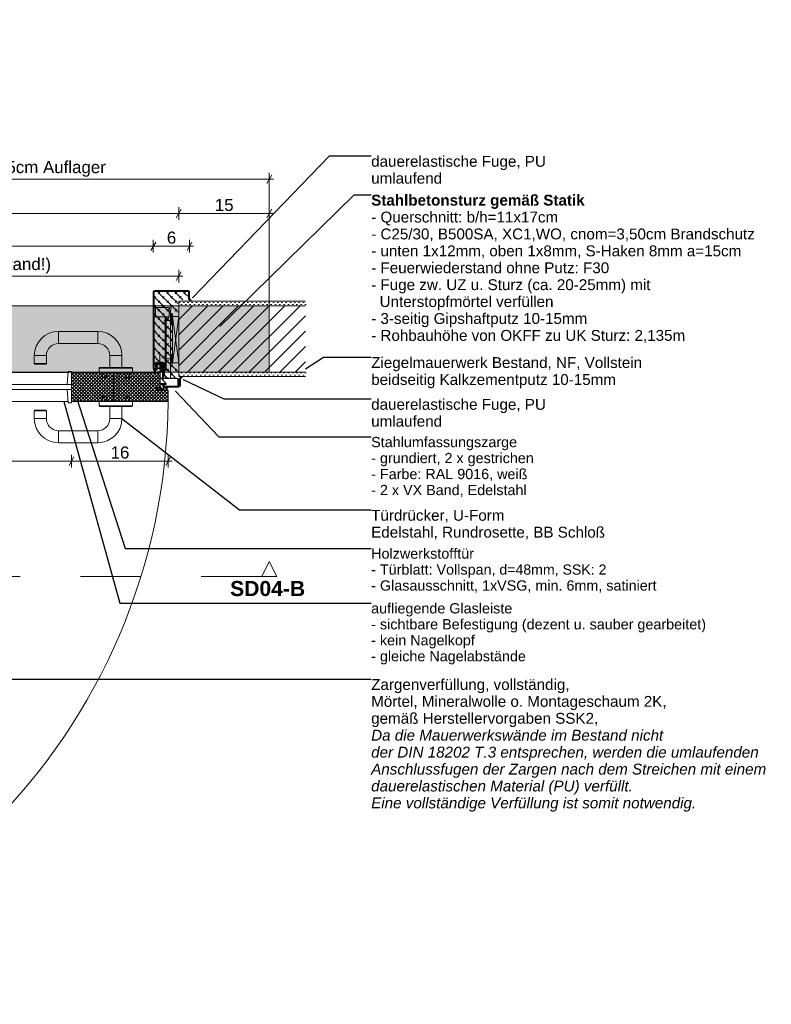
# Model space of a CAD drawing. Header units: metres. Extents: x -0.9 to 38.3, y -1.1 to 11.4.
# Tile 3 of 14: x 0.2 to 1.5, y -1.1 to 0.5. Entities that reach past the tile are written whole.
import ezdxf

# ---------------------------------------------------------------- set-up
doc = ezdxf.new("R2010")
doc.units = ezdxf.units.M
doc.header["$MEASUREMENT"] = 0
for name, pattern in [('AM_DIN_G_W050', [0.01375, 0.00975, -0.0015, 0.001, -0.0015]), ('Schnittlinie', [0.06, 0.03, -0.015, 0, -0.015]), ('Wipeout_Contour', [1, 0, -1])]:
    doc.linetypes.add(name, pattern=pattern)
for name, color, linetype in [('152 - Bemaßung_ Beschriftung.Ausbau', 7, 'Continuous'), ('201 - Marker.Schnitt - versteckt Grundriss u. Detail SD', 7, 'Continuous'), ('301 - Elemente.Linie', 7, 'Continuous'), ('603 - Struktur.Bodenplatte_ Decke Roh', 7, 'Continuous'), ('605 - Struktur.Wand Innen', 7, 'Continuous'), ('608 - Struktur.Träger', 7, 'Continuous'), ('Neubau_301 - Elemente.Linie', 7, 'Continuous')]:
    doc.layers.add(name, color=color, linetype=linetype)
doc.styles.add('ERSTELLTER_STIL_1', font='txt')
doc.styles.add('ERSTELLTER_STIL_2', font='txt')
doc.dimstyles.new('ERSTELLTER_STIL__1', dxfattribs={"dimtxt": 0.02, "dimasz": 0.01064, "dimexe": 0.18, "dimexo": 0.0625, "dimgap": 0, "dimtad": 1, "dimtih": 1, "dimtoh": 1, "dimzin": 0, "dimdsep": 46, "dimtxsty": 'ERSTELLTER_STIL_1', "dimblk": 'ARROWHEAD_2', "dimblk1": 'ARROWHEAD_2', "dimblk2": 'ARROWHEAD_2', "dimcen": 0.09, "dimse1": 1, "dimse2": 1, "dimclrd": 7, "dimclre": 7, "dimclrt": 7, "dimazin": 0, "dimtfac": 1, "dimtdec": 4, "dimtmove": 0, "dimatfit": 3, "dimfxl": 1, "dimtolj": 1, "dimtzin": 0, "dimarcsym": 0})
doc.dimstyles.new('ERSTELLTER_STIL__3', dxfattribs={"dimtxt": 0.02, "dimasz": 0.01064, "dimexe": 0.18, "dimexo": 0.0625, "dimgap": 0, "dimtad": 1, "dimtih": 1, "dimtoh": 1, "dimzin": 0, "dimdsep": 46, "dimtxsty": 'ERSTELLTER_STIL_1', "dimblk": 'ARROWHEAD_2', "dimblk1": 'ARROWHEAD_2', "dimblk2": 'ARROWHEAD_2', "dimcen": 0.09, "dimclrd": 7, "dimclre": 7, "dimclrt": 7, "dimazin": 0, "dimtfac": 1, "dimtdec": 4, "dimtmove": 0, "dimatfit": 3, "dimfxl": 1, "dimtolj": 1, "dimtzin": 0, "dimarcsym": 0})
doc.dimstyles.new('ERSTELLTER_STIL__4', dxfattribs={"dimtxt": 0.18, "dimasz": 0.001824, "dimexe": 0.18, "dimexo": 0.0625, "dimgap": 0, "dimtad": 0, "dimtih": 1, "dimtoh": 1, "dimdec": 4, "dimzin": 0, "dimdsep": 46, "dimcen": 0.09, "dimadec": 0, "dimazin": 0, "dimtfac": 1, "dimtdec": 4, "dimtmove": 0, "dimatfit": 3, "dimldrblk": 'ARROWHEAD_11', "dimfxl": 1, "dimtolj": 1, "dimtzin": 0, "dimarcsym": 0})
pattern_1 = [(45, (0, 0), (-0.003535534, 0.003535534), [0, -0.005])]

# ---------------------------------------------------------------- blocks, each defined once
blk = doc.blocks.new('*D1')
at = {"layer": '152 - Bemaßung_ Beschriftung.Ausbau', "color": 7, "linetype": 'Continuous', "lineweight": 5}
for p, q in [((-0.5362, 0.1144), (-0.5293, 0.1144)), ((-0.5253, 0.1214), (-0.5333, 0.1074)), ((-0.5293, 0.1039), (-0.5293, 0.1249)), ((-0.5293, 0.1144), (0.5007, 0.1144)), ((0.4967, 0.1074), (0.5047, 0.1214)), ((0.5007, 0.1039), (0.5007, 0.1249)), ((0.5007, 0.1144), (0.5075, 0.1144))]:
    blk.add_line(p, q, dxfattribs=at)
at = {"layer": '152 - Bemaßung_ Beschriftung.Ausbau', "color": 7, "lineweight": 5, "insert": (-0.3054, 0.1184), "char_height": 0.02, "attachment_point": 7, "style": 'ERSTELLTER_STIL_1'}
blk.add_mtext('\\A1;{\\pql;\\fArial|b0|i0|c0|p38;1,03 Rohbaubreite (1,01 bis 1,04m im Bestand!)}', dxfattribs=at)
blk = doc.blocks.new('ARROWHEAD_2')
at = {"color": 0, "linetype": 'Continuous', "lineweight": 0}
for p, q in [((0, 0), (-1, 0)), ((-0.38, -0.66), (0.38, 0.66))]:
    blk.add_line(p, q, dxfattribs=at)
blk = doc.blocks.new('*D4')
at = {"layer": '152 - Bemaßung_ Beschriftung.Ausbau', "color": 7, "linetype": 'Continuous', "lineweight": 5}
for p, q in [((-0.5293, 0.2075), (-0.5293, 0.2285)), ((0.5007, 0.2075), (0.5007, 0.2285)), ((-0.5253, 0.225), (-0.5333, 0.211)), ((-0.5293, 0.218), (0.5007, 0.218)), ((0.5047, 0.225), (0.4967, 0.211))]:
    blk.add_line(p, q, dxfattribs=at)
at = {"layer": '152 - Bemaßung_ Beschriftung.Ausbau', "color": 7, "lineweight": 5, "insert": (-0.1739, 0.222), "char_height": 0.02, "attachment_point": 7, "style": 'ERSTELLTER_STIL_1'}
blk.add_mtext('\\A1;{\\pql;\\fArial|b0|i0|c0|p38;1,03m lichte Rohbaubreite}', dxfattribs=at)
blk = doc.blocks.new('*D5')
at = {"layer": '152 - Bemaßung_ Beschriftung.Ausbau', "color": 7, "linetype": 'Continuous', "lineweight": 5}
for p, q in [((0.5007, 0.2075), (0.5007, 0.2285)), ((0.6507, 0.2075), (0.6507, 0.2285)), ((0.5047, 0.225), (0.4967, 0.211)), ((0.5007, 0.218), (0.6507, 0.218)), ((0.6467, 0.211), (0.6547, 0.225)), ((0.6507, 0.218), (0.6575, 0.218))]:
    blk.add_line(p, q, dxfattribs=at)
at = {"layer": '152 - Bemaßung_ Beschriftung.Ausbau', "color": 7, "lineweight": 5, "insert": (0.5605, 0.222), "char_height": 0.02, "attachment_point": 7, "style": 'ERSTELLTER_STIL_1'}
blk.add_mtext('\\A1;{\\pql;\\fArial|b0|i0|c0|p38;15}', dxfattribs=at)
blk = doc.blocks.new('*D8')
at = {"layer": '152 - Bemaßung_ Beschriftung.Ausbau', "color": 7, "linetype": 'Continuous', "lineweight": 5}
for p, q in [((-0.3478, -0.1849), (-0.3558, -0.1989)), ((-0.3518, -0.2024), (-0.3518, -0.1814)), ((-0.3518, -0.1919), (0.3232, -0.1919)), ((0.3272, -0.1849), (0.3192, -0.1989)), ((0.3232, -0.2024), (0.3232, -0.1814))]:
    blk.add_line(p, q, dxfattribs=at)
at = {"layer": '152 - Bemaßung_ Beschriftung.Ausbau', "color": 7, "lineweight": 5, "insert": (-0.0345, -0.1882), "char_height": 0.02, "attachment_point": 7, "style": 'ERSTELLTER_STIL_1'}
blk.add_mtext('\\A1;{\\pql;\\fArial|b0|i0|c0|p38;67\\fArial|b0|i0|c0|p38;\\A1{\\H.66x;\\S5^  ;}}', dxfattribs=at)
blk = doc.blocks.new('*D9')
at = {"layer": '152 - Bemaßung_ Beschriftung.Ausbau', "color": 7, "linetype": 'Continuous', "lineweight": 5}
for p, q in [((0.3272, -0.1849), (0.3192, -0.1989)), ((0.3232, -0.2024), (0.3232, -0.1814)), ((0.3232, -0.1919), (0.4832, -0.1919)), ((0.4792, -0.1989), (0.4872, -0.1849)), ((0.4832, -0.2024), (0.4832, -0.1814)), ((0.4832, -0.1919), (0.49, -0.1919))]:
    blk.add_line(p, q, dxfattribs=at)
at = {"layer": '152 - Bemaßung_ Beschriftung.Ausbau', "color": 7, "lineweight": 5, "insert": (0.388, -0.1879), "char_height": 0.02, "attachment_point": 7, "style": 'ERSTELLTER_STIL_1'}
blk.add_mtext('\\A1;{\\pql;\\fArial|b0|i0|c0|p38;16}', dxfattribs=at)
blk = doc.blocks.new('*D12')
at = {"layer": '152 - Bemaßung_ Beschriftung.Ausbau', "color": 7, "linetype": 'Continuous', "lineweight": 5}
for p, q in [((-0.5473, 0.1639), (-0.4873, 0.1639)), ((-0.4833, 0.1709), (-0.4913, 0.1569)), ((-0.4873, 0.1534), (-0.4873, 0.1744)), ((-0.4873, 0.1639), (0.4587, 0.1639)), ((0.4627, 0.1709), (0.4547, 0.1569))]:
    blk.add_line(p, q, dxfattribs=at)
at = {"layer": '152 - Bemaßung_ Beschriftung.Ausbau', "color": 7, "lineweight": 5, "insert": (-0.2003, 0.1622), "char_height": 0.02, "attachment_point": 7, "style": 'ERSTELLTER_STIL_1'}
blk.add_mtext('\\A1;{\\pql;\\fArial|b0|i0|c0|p38;94\\fArial|b0|i0|c0|p38;\\A1{\\H.66x;\\S6^  ;}\\fArial|b0|i0|c0|p38;cm lichte Durchgangsbreite}', dxfattribs=at)
blk = doc.blocks.new('*D13')
at = {"layer": '152 - Bemaßung_ Beschriftung.Ausbau', "color": 7, "linetype": 'Continuous', "lineweight": 5}
for p, q in [((-0.4873, 0.1639), (0.4587, 0.1639)), ((0.4627, 0.1709), (0.4547, 0.1569)), ((0.4587, 0.1534), (0.4587, 0.1744)), ((0.4587, 0.1639), (0.5187, 0.1639)), ((0.5147, 0.1569), (0.5227, 0.1709)), ((0.5187, 0.1534), (0.5187, 0.1744)), ((0.5187, 0.1639), (0.5255, 0.1639))]:
    blk.add_line(p, q, dxfattribs=at)
at = {"layer": '152 - Bemaßung_ Beschriftung.Ausbau', "color": 7, "lineweight": 5, "insert": (0.4811, 0.1679), "char_height": 0.02, "attachment_point": 7, "style": 'ERSTELLTER_STIL_1'}
blk.add_mtext('\\A1;{\\pql;\\fArial|b0|i0|c0|p38;6}', dxfattribs=at)
blk = doc.blocks.new('*D14')
at = {"layer": '152 - Bemaßung_ Beschriftung.Ausbau', "color": 7, "linetype": 'Continuous', "lineweight": 5}
for p, q in [((-0.6753, 0.2819), (-0.6833, 0.2679)), ((-0.6793, 0.0653), (-0.6793, 0.2854)), ((0.6467, 0.2679), (0.6547, 0.2819)), ((0.6507, 0.0653), (0.6507, 0.2854)), ((-0.6862, 0.2749), (-0.6793, 0.2749)), ((-0.6793, 0.2749), (0.6507, 0.2749)), ((0.6507, 0.2749), (0.6575, 0.2749))]:
    blk.add_line(p, q, dxfattribs=at)
at = {"layer": '152 - Bemaßung_ Beschriftung.Ausbau', "color": 7, "lineweight": 5, "insert": (-0.3917, 0.2789), "char_height": 0.02, "attachment_point": 7, "style": 'ERSTELLTER_STIL_1'}
blk.add_mtext('\\A1;{\\pql;\\fArial|b0|i0|c0|p38;1,33m Sturzbreite = Rohbaubreite Bestand + 2x15cm Auflager}', dxfattribs=at)
blk = doc.blocks.new('ARROWHEAD_11')
at = {"color": 0, "linetype": 'Continuous', "lineweight": 0}
blk.add_line((0, 0), (-1, 0), dxfattribs=at)
at = {"color": 0, "linetype": 'Continuous', "lineweight": 0, "const_width": 0.25, "flags": 128}
blk.add_lwpolyline([(-0.125, 0, 1), (0.125, 0, 1)], format="xyb", close=True, dxfattribs=at)

msp = doc.modelspace()

# ---------------------------------------------------------------- hatches: boundary and pattern name
at = {"layer": '608 - Struktur.Träger', "linetype": 'Continuous', "lineweight": 5}
h = msp.add_hatch(dxfattribs=at)
h.set_pattern_fill('Dämmung__hart_2_0003', style=0, pattern_type=2)
h.set_pattern_definition([(45, (0, 0), (-0.002828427, 0.002828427), []), (135, (0, 0), (0.002828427, 0.002828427), [])])
h.paths.add_polyline_path([(0.3232, -0.0453), (0.3232, -0.0653), (0.3232, -0.0733), (0.3232, -0.0933), (0.4832, -0.0933), (0.4832, -0.0748), (0.4632, -0.0748), (0.4632, -0.0708), (0.4702, -0.0708), (0.4702, -0.0453)])
at = {"layer": 'Neubau_301 - Elemente.Linie', "linetype": 'Continuous', "lineweight": 5}
for points in [[(0.4732, -0.0308, -0.414214), (0.4737, -0.0313), (0.4737, -0.052), (0.4752, -0.052), (0.4752, -0.0313, 0.414214), (0.4732, -0.0293), (0.4647, -0.0293), (0.4647, -0.0308)], [(0.5012, -0.0693, 0.414214), (0.5037, -0.0668), (0.5037, -0.0543), (0.5022, -0.0543), (0.5022, -0.0668, -0.414214), (0.5012, -0.0678), (0.4762, -0.0678, -0.414214), (0.4752, -0.0668), (0.4752, -0.066), (0.4737, -0.066), (0.4737, -0.0668, 0.414214), (0.4762, -0.0693)]]:
    msp.add_hatch(color=7, dxfattribs=at).paths.add_polyline_path(points)

# ---------------------------------------------------------------- linework, layer by layer
at = {"layer": '201 - Marker.Schnitt - versteckt Grundriss u. Detail SD', "color": 7, "linetype": 'Schnittlinie', "lineweight": 13}
msp.add_line((0.6382, -0.383), (-0.6668, -0.383), dxfattribs=at)
at = {"layer": '301 - Elemente.Linie', "color": 1, "linetype": 'Continuous', "lineweight": 13}
msp.add_line((0.3232, -0.0933), (0.3232, -0.0453), dxfattribs=at)
at = {"layer": '301 - Elemente.Linie', "color": 1, "linetype": 'Continuous', "lineweight": 5, "flags": 128}
msp.add_lwpolyline([(-0.346, -0.0453), (0.3174, -0.0453)], dxfattribs=at)
for points in [[(0.3232, -0.0653), (0.3232, -0.0433), (0.3175, -0.0433), (0.3159, -0.0653)], [(-0.3518, -0.0733), (-0.3518, -0.0653), (0.3232, -0.0653), (0.3232, -0.0733)], [(0.3232, -0.0733), (0.3232, -0.0953), (0.3175, -0.0953), (0.3159, -0.0733)]]:
    msp.add_lwpolyline(points, close=True, dxfattribs=at)
at = {"layer": '301 - Elemente.Linie', "color": 21, "linetype": 'Continuous', "lineweight": 13, "true_color": 0xff9595}
msp.add_arc((-0.5233, -0.0848), 1.0065, 270.5692, 359.5161, dxfattribs=at)
at = {"layer": 'Neubau_301 - Elemente.Linie', "color": 1, "linetype": 'Continuous', "lineweight": 5}
for p, q in [((0.4587, 0.0882), (0.4587, -0.0381)), ((0.4602, 0.0882), (0.4602, -0.0381)), ((0.5162, 0.0907), (0.4612, 0.0907)), ((0.5162, 0.0892), (0.4612, 0.0892)), ((0.4907, 0.0907), (0.4907, 0.0907)), ((0.5172, 0.0757), (0.5172, 0.0882)), ((0.5187, 0.0757), (0.5187, 0.0882)), ((0.5172, 0.0757), (0.5187, 0.0757)), ((0.4852, 0.0622), (0.4602, 0.0622)), ((0.4622, 0.0472), (0.4622, 0.0622)), ((0.4852, 0.0462), (0.4852, 0.0622)), ((0.4868, 0.0622), (0.4852, 0.0588)), ((0.4886, 0.0613), (0.4868, 0.0622)), ((0.4886, 0.0613), (0.4872, 0.0583)), ((0.4872, 0.0583), (0.4872, -0.0543)), ((0.4852, 0.0472), (0.4602, 0.0472)), ((0.4782, -0.0391), (0.4782, 0.0472)), ((0.4802, 0.0472), (0.4802, -0.0391)), ((0.4831, 0.0462), (0.4831, 0.0472)), ((0.4852, 0.0462), (0.4831, 0.0462)), ((0.4887, 0.0452), (0.4872, 0.0452)), ((0.4887, 0.0448), (0.4872, 0.0448)), ((0.4887, 0.0376), (0.4872, 0.0376)), ((0.4887, 0.0372), (0.4872, 0.0372)), ((0.4887, 0.0347), (0.4887, 0.0477)), ((0.4907, 0.0347), (0.4907, 0.0477)), ((0.4617, -0.0312), (0.4627, -0.0379)), ((0.4632, -0.031), (0.4642, -0.0377)), ((0.4647, -0.0278), (0.4747, -0.0278)), ((0.4647, -0.0293), (0.4747, -0.0293)), ((0.4647, -0.0293), (0.4647, -0.0308)), ((0.4732, -0.0308), (0.4647, -0.0308)), ((0.4737, -0.0567), (0.4737, -0.0313)), ((0.4752, -0.0583), (0.4752, -0.0298)), ((0.4752, -0.0583), (0.4752, -0.0298)), ((0.4767, -0.0298), (0.4767, -0.0378)), ((0.4887, -0.0188), (0.4872, -0.0188)), ((0.4887, -0.0192), (0.4872, -0.0192)), ((0.4887, -0.0264), (0.4872, -0.0264)), ((0.4887, -0.0268), (0.4872, -0.0268)), ((0.4887, -0.0293), (0.4887, -0.0163)), ((0.4907, -0.0293), (0.4907, -0.0163)), ((0.4767, -0.0378), (0.4752, -0.0378)), ((0.4761, -0.0402), (0.4752, -0.0402)), ((0.4761, -0.0533), (0.4761, -0.0402)), ((0.4761, -0.0483), (0.4821, -0.0543)), ((0.4772, -0.0402), (0.4775, -0.0401)), ((0.4772, -0.043), (0.4772, -0.0494)), ((0.4779, -0.0421), (0.4782, -0.0419)), ((0.4802, -0.0635), (0.4702, -0.053)), ((0.4802, -0.0635), (0.4702, -0.0635)), ((0.4802, -0.065), (0.4702, -0.065)), ((0.4752, -0.052), (0.4737, -0.052)), ((0.4737, -0.0668), (0.4737, -0.065)), ((0.4752, -0.0668), (0.4752, -0.065)), ((0.4752, -0.0668), (0.4752, -0.065)), ((0.4983, -0.0543), (0.4771, -0.0543)), ((0.4983, -0.0552), (0.4771, -0.0552)), ((0.4802, -0.065), (0.4802, -0.0635)), ((0.4983, -0.0543), (0.4983, -0.0543)), ((0.4993, -0.0678), (0.4993, -0.0562)), ((0.5002, -0.0678), (0.5002, -0.0562)), ((0.5022, -0.0543), (0.5022, -0.0668)), ((0.5022, -0.0543), (0.5037, -0.0543)), ((0.5037, -0.0543), (0.5037, -0.0668)), ((0.4702, -0.0708), (0.4632, -0.0708)), ((0.4632, -0.0748), (0.4632, -0.0708)), ((0.4632, -0.0748), (0.4832, -0.0748)), ((0.4752, -0.066), (0.4737, -0.066)), ((0.4752, -0.0653), (0.4777, -0.0678)), ((0.5012, -0.0678), (0.4762, -0.0678)), ((0.5012, -0.0693), (0.4762, -0.0693)), ((0.3174, -0.0933), (-0.346, -0.0933)), ((0.4587, -0.0948), (0.4587, -0.0948)), ((0.4587, -0.0948), (0.4587, -0.0948)), ((0.4737, -0.0948), (0.4737, -0.0948)), ((0.4737, -0.0948), (0.4737, -0.0948)), ((0.4737, -0.0948), (0.4737, -0.0948)), ((0.4737, -0.0948), (0.4737, -0.0948)), ((0.5037, -0.0948), (0.5037, -0.0948))]:
    msp.add_line(p, q, dxfattribs=at)
at = {"layer": 'Neubau_301 - Elemente.Linie', "color": 1, "linetype": 'AM_DIN_G_W050', "lineweight": 5}
for p, q in [((0.4922, 0.0412), (0.4767, 0.0412)), ((0.4697, -0.0148), (0.4697, -0.0408)), ((0.4922, -0.0228), (0.4767, -0.0228))]:
    msp.add_line(p, q, dxfattribs=at)
at = {"layer": 'Neubau_301 - Elemente.Linie', "color": 1, "linetype": 'Continuous', "lineweight": 13}
for p, q in [((0.3667, 0.0229), (0.3017, 0.0229)), ((0.3017, 0.0229), (0.3017, 0.0029)), ((0.3667, 0.0229), (0.3667, 0.0029)), ((0.3667, 0.0029), (0.3017, 0.0029)), ((0.2817, -0.0171), (0.2617, -0.0171)), ((0.2617, -0.0171), (0.2617, -0.0301)), ((0.2817, -0.0301), (0.2617, -0.0301)), ((0.2807, -0.0311), (0.2627, -0.0311)), ((0.2817, -0.0171), (0.2817, -0.0301)), ((0.4067, -0.0171), (0.3867, -0.0171)), ((0.3867, -0.0171), (0.3867, -0.0371)), ((0.4067, -0.0171), (0.4067, -0.0371)), ((0.4702, -0.0453), (0.3232, -0.0453)), ((0.4242, -0.0381), (0.3692, -0.0381)), ((0.3692, -0.0381), (0.3692, -0.0453)), ((0.4242, -0.0453), (0.3692, -0.0453)), ((0.4232, -0.0371), (0.3702, -0.0371)), ((0.3742, -0.0453), (0.3742, -0.0535)), ((0.3812, -0.0453), (0.3812, -0.0535)), ((0.3812, -0.0453), (0.3812, -0.0533)), ((0.3889, -0.0453), (0.3897, -0.0461)), ((0.4037, -0.0461), (0.3897, -0.0461)), ((0.3927, -0.0461), (0.3927, -0.0925)), ((0.4007, -0.0461), (0.4007, -0.0925)), ((0.4045, -0.0453), (0.4037, -0.0461)), ((0.4122, -0.0453), (0.4122, -0.0535)), ((0.4192, -0.0453), (0.4192, -0.0535)), ((0.4192, -0.0453), (0.4192, -0.0533)), ((0.4242, -0.0381), (0.4242, -0.0453)), ((0.4242, -0.0381), (0.4242, -0.0453)), ((0.4702, -0.0453), (0.4702, -0.0708)), ((0.3812, -0.0535), (0.3742, -0.0535)), ((0.4192, -0.0535), (0.4122, -0.0535)), ((0.4832, -0.0748), (0.4832, -0.0933)), ((0.4832, -0.0933), (0.3232, -0.0933)), ((0.4242, -0.0933), (0.3692, -0.0933)), ((0.3692, -0.0933), (0.3692, -0.1005)), ((0.3812, -0.0851), (0.3742, -0.0851)), ((0.3742, -0.0851), (0.3742, -0.0933)), ((0.3812, -0.0851), (0.3812, -0.0933)), ((0.3897, -0.0925), (0.3889, -0.0933)), ((0.4037, -0.0925), (0.3897, -0.0925)), ((0.4037, -0.0925), (0.4045, -0.0933)), ((0.4192, -0.0851), (0.4122, -0.0851)), ((0.4122, -0.0851), (0.4122, -0.0933)), ((0.4192, -0.0851), (0.4192, -0.0933)), ((0.4242, -0.0933), (0.4242, -0.1005)), ((0.2817, -0.1085), (0.2617, -0.1085)), ((0.2617, -0.1085), (0.2617, -0.1215)), ((0.2807, -0.1075), (0.2627, -0.1075)), ((0.2817, -0.1085), (0.2817, -0.1215)), ((0.4242, -0.1005), (0.3692, -0.1005)), ((0.4232, -0.1015), (0.3702, -0.1015)), ((0.3867, -0.1015), (0.3867, -0.1215)), ((0.4067, -0.1015), (0.4067, -0.1215)), ((0.2817, -0.1215), (0.2617, -0.1215)), ((0.4067, -0.1215), (0.3867, -0.1215)), ((0.3667, -0.1415), (0.3017, -0.1415)), ((0.3017, -0.1415), (0.3017, -0.1615)), ((0.3667, -0.1415), (0.3667, -0.1615)), ((0.3667, -0.1615), (0.3017, -0.1615))]:
    msp.add_line(p, q, dxfattribs=at)
at = {"layer": 'Neubau_301 - Elemente.Linie', "color": 1, "linetype": 'Continuous', "lineweight": 5}
for points in [[(0.4735, -0.0318, -0.822562), (0.4733, -0.0323), (0.4725, -0.0321), (0.4725, -0.0371), (0.4736, -0.038, -0.746735), (0.4735, -0.0383), (0.4725, -0.0383), (0.4725, -0.0418, 0.203921), (0.4726, -0.0421), (0.4736, -0.0431, -0.81053), (0.4734, -0.0434), (0.4733, -0.0434, 0.1645), (0.4717, -0.0432), (0.4643, -0.0453, -0.066115), (0.4635, -0.0453, -0.282038), (0.4596, -0.0416, -0.159028), (0.4597, -0.0406, -0.376416), (0.46, -0.0405), (0.4614, -0.041, 0.376213), (0.4642, -0.0392), (0.4645, -0.0331), (0.4639, -0.0332, -0.798795), (0.4637, -0.0326, -0.12459), (0.4709, -0.0308, -0.162319)], [(0.4714, -0.0326), (0.4714, -0.037, -0.378242), (0.4712, -0.0373), (0.4685, -0.0377, -0.236068), (0.4684, -0.0377), (0.4683, -0.0375, 0.5), (0.4682, -0.0376), (0.4681, -0.0377, -0.236068), (0.468, -0.0377), (0.4655, -0.0381, -0.451123), (0.4653, -0.0379), (0.4655, -0.0332, -0.331673), (0.4658, -0.0327, -0.084952), (0.4709, -0.0321, -0.413505)], [(0.4714, -0.0385), (0.4714, -0.0418, -0.301552), (0.471, -0.0424), (0.4641, -0.0444, -0.027858), (0.4637, -0.0444, -0.258146), (0.4609, -0.0421, -0.631964), (0.4612, -0.0418, 0.455249), (0.4653, -0.0393, -0.382394), (0.4655, -0.0391), (0.4712, -0.0383, -0.451123)], [(0.4676, -0.0708), (0.4685, -0.0709), (0.4683, -0.0736), (0.4692, -0.0736, 0.420446), (0.4704, -0.0724), (0.4704, -0.0703), (0.4702, -0.0688, -0.388192), (0.4711, -0.0694), (0.4714, -0.071, -0.360591), (0.4726, -0.0709), (0.4737, -0.0719, 0.40916), (0.4743, -0.0718, -0.327492), (0.479, -0.0705, 1.37947), (0.4791, -0.0701), (0.4764, -0.0701, -0.79731), (0.4763, -0.0693), (0.4826, -0.0693, -0.610192), (0.4828, -0.07), (0.4809, -0.0722, 0.360073), (0.4809, -0.0726), (0.4827, -0.0739, -0.230234), (0.4829, -0.0744), (0.4829, -0.0748), (0.4652, -0.0748, -0.494936), (0.464, -0.0733), (0.4654, -0.0708), (0.4662, -0.0711), (0.465, -0.0732, 0.514849), (0.4652, -0.0736), (0.4674, -0.0736)], [(0.4787, -0.071, 0.316009), (0.4748, -0.0722, -0.468086), (0.4733, -0.0723), (0.4722, -0.0714, 0.544158), (0.4715, -0.0718), (0.4715, -0.0734, 0.414214), (0.472, -0.0739), (0.4819, -0.0739), (0.4805, -0.0728, -0.381829), (0.4805, -0.072), (0.482, -0.0701), (0.4799, -0.0701, -0.66048)]]:
    msp.add_lwpolyline(points, format="xyb", close=True, dxfattribs=at)
for centre, radius, start, end in [((0.4612, 0.0882), 0.0025, 90, 180), ((0.4612, 0.0882), 0.001, 90, 180), ((0.5162, 0.0882), 0.0025, 0, 90), ((0.5162, 0.0882), 0.001, 0, 90), ((0.4897, 0.0477), 0.001, 0, 180), ((0.4897, 0.0347), 0.001, 180, 0), ((0.4897, -0.0163), 0.001, 0, 180), ((0.4647, -0.0308), 0.003, 90, 188.3178), ((0.4647, -0.0308), 0.0015, 90, 188.3178), ((0.4732, -0.0313), 0.002, 0, 90), ((0.4732, -0.0313), 0.0005, 0, 90), ((0.4747, -0.0298), 0.002, 0, 90), ((0.4747, -0.0298), 0.0005, 0, 90), ((0.4897, -0.0293), 0.001, 180, 0), ((0.4614, -0.0381), 0.00275, 180, 8.3178), ((0.4614, -0.0381), 0.00125, 180, 8.3178), ((0.4782, -0.043), 0.003, 110, 134.427), ((0.4782, -0.043), 0.001, 110, 180), ((0.4772, -0.0391), 0.001, 290, 0), ((0.4772, -0.0391), 0.003, 290, 0), ((0.4771, -0.0533), 0.0019, 180, 270), ((0.4771, -0.0533), 0.001, 180, 270), ((0.4983, -0.0562), 0.0019, 0, 90), ((0.4983, -0.0562), 0.001, 0, 90), ((0.4762, -0.0668), 0.0025, 180, 270), ((0.4762, -0.0668), 0.001, 180, 270), ((0.5012, -0.0668), 0.0025, 270, 0), ((0.5012, -0.0668), 0.001, 270, 0)]:
    msp.add_arc(centre, radius, start, end, dxfattribs=at)
at = {"layer": 'Neubau_301 - Elemente.Linie', "color": 1, "linetype": 'Continuous', "lineweight": 13}
for centre, radius, start, end in [((0.3017, -0.0171), 0.04, 90, 180), ((0.3667, -0.0171), 0.04, 0, 90), ((0.3017, -0.0171), 0.02, 90, 180), ((0.3667, -0.0171), 0.02, 0, 90), ((0.2627, -0.0301), 0.001, 180, 270), ((0.2807, -0.0301), 0.001, 270, 360), ((0.3702, -0.0381), 0.001, 90, 180), ((0.4232, -0.0381), 0.001, 0, 90), ((0.2627, -0.1085), 0.001, 90, 180), ((0.2807, -0.1085), 0.001, 360, 90), ((0.3702, -0.1005), 0.001, 180, 270), ((0.4232, -0.1005), 0.001, 270, 0), ((0.3017, -0.1215), 0.04, 180, 270), ((0.3017, -0.1215), 0.02, 180, 270), ((0.3667, -0.1215), 0.02, 270, 0), ((0.3667, -0.1215), 0.04, 270, 0)]:
    msp.add_arc(centre, radius, start, end, dxfattribs=at)

# ---------------------------------------------------------------- texts
at = {"layer": '152 - Bemaßung_ Beschriftung.Ausbau', "color": 7, "linetype": 'Continuous', "lineweight": 9, "attachment_point": 1}
for s, insert, char_height, line_spacing_factor, style in [('\\A1;{\\pql;\\fArial|b0|i0|c0|p38;dauerelastische Fuge, PU\\P\\pql;\\fArial|b0|i0|c0|p38;umlaufend}', (0.8194, 0.3135), 0.018, 0.93321, 'ERSTELLTER_STIL_1'), ('\\A1;{\\pql;\\fArial|b1|i0|c0|p38;Stahlbetonsturz gemäß Statik\\P\\pql;\\fArial|b0|i0|c0|p38;- Querschnitt: b/h=11x17cm\\P\\pql;\\fArial|b0|i0|c0|p38;- C25/30, B500SA, XC1,WO, cnom=3,50cm Brandschutz\\P\\pql;\\fArial|b0|i0|c0|p38;- unten 1x12mm, oben 1x8mm, S-Haken 8mm a=15cm\\P\\pql;\\fArial|b0|i0|c0|p38;- Feuerwiederstand ohne Putz: F30\\P\\pql;\\fArial|b0|i0|c0|p38;- Fuge zw. UZ u. Sturz (ca. 20-25mm) mit\\P\\pql;\\fArial|b0|i0|c0|p38;  Unterstopfmörtel verfüllen\\P\\pql;\\fArial|b0|i0|c0|p38;- 3-seitig Gipshaftputz 10-15mm\\P\\pql;\\fArial|b0|i0|c0|p38;- Rohbauhöhe von OKFF zu UK Sturz: 2,135m}', (0.8194, 0.2492), 0.018, 0.932925, 'ERSTELLTER_STIL_2'), ('\\A1;{\\pql;\\fArial|b0|i0|c0|p38;Ziegelmauerwerk Bestand, NF, Vollstein\\P\\pql;\\fArial|b0|i0|c0|p38;beidseitig Kalkzementputz 10-15mm}', (0.8194, -0.0197), 0.018, 0.937793, 'ERSTELLTER_STIL_1'), ('\\A1;{\\pql;\\fArial|b0|i0|c0|p38;dauerelastische Fuge, PU\\P\\pql;\\fArial|b0|i0|c0|p38;umlaufend}', (0.8194, -0.0889), 0.018, 0.93321, 'ERSTELLTER_STIL_1'), ('\\A1;{\\pql;\\fArial|b0|i0|c0|p38;Stahlumfassungszarge\\P\\pql;\\fArial|b0|i0|c0|p38;- grundiert, 2 x gestrichen\\P\\pql;\\fArial|b0|i0|c0|p38;- Farbe: RAL 9016, weiß\\P\\pql;\\fArial|b0|i0|c0|p38;- 2 x VX Band, Edelstahl}', (0.8194, -0.1518), 0.017, 0.934458, 'ERSTELLTER_STIL_1'), ('\\A1;{\\pql;\\fArial|b0|i0|c0|p38;Türdrücker, U-Form\\P\\pql;\\fArial|b0|i0|c0|p38;Edelstahl, Rundrosette, BB Schloß}', (0.8194, -0.2726), 0.018, 0.931709, 'ERSTELLTER_STIL_1'), ('\\A1;{\\pql;\\fArial|b0|i0|c0|p38;Holzwerkstofftür\\P\\pql;\\fArial|b0|i0|c0|p38;- Türblatt: Vollspan\\fArial|b0|i0|c0|p38;\\H0.983784x;, d=48mm, SSK: 2\\P\\pql;\\fArial|b0|i0|c0|p38;\\H1.016484x;- Glasausschnitt, 1xVSG\\fArial|b0|i0|c0|p38;,\\fArial|b0|i0|c0|p38; min. 6mm\\fArial|b0|i0|c0|p38;, satiniert}', (0.8194, -0.3365), 0.017, 0.932522, 'ERSTELLTER_STIL_1'), ('\\A1;{\\pql;\\fArial|b0|i0|c0|p38;aufliegende Glasleiste\\P\\pql;\\fArial|b0|i0|c0|p38;- sichtbare Befestigung (dezent u. sauber gearbeitet)\\P\\pql;\\fArial|b0|i0|c0|p38;- kein Nagelkopf\\P\\pql;\\fArial|b0|i0|c0|p38;- gleiche Nagelabstände}', (0.8194, -0.4271), 0.017, 0.932414, 'ERSTELLTER_STIL_1'), ('\\A1;{\\pql;\\fArial|b0|i0|c0|p38;Zargenverfüllung, vollständig,\\P\\pql;\\fArial|b0|i0|c0|p38;Mörtel, Mineralwolle o. Montageschaum 2K,\\P\\pql;\\fArial|b0|i0|c0|p38;gemäß Herstellervorgaben SSK2,\\P\\pql;\\fArial|b0|i1|c0|p38;Da die Mauerwerkswände im Bestand nicht\\P\\pql;\\fArial|b0|i1|c0|p38;der DIN 18202 T.3 entsprechen, werden die umlaufenden\\P\\pql;\\fArial|b0|i1|c0|p38;Anschlussfugen der Zargen nach dem Streichen\\fArial|b1|i1|c0|p38; \\fArial|b0|i1|c0|p38;mit einem\\P\\pql;\\fArial|b0|i1|c0|p38;dauerelastischen Material \\fArial|b0|i1|c0|p38;(PU) \\fArial|b0|i1|c0|p38;verfüllt.\\P\\pql;\\fArial|b0|i1|c0|p38;Eine vollständige Verfüllung ist somit notwendig.}', (0.8194, -0.5527), 0.018, 0.933962, 'ERSTELLTER_STIL_1')]:
    msp.add_mtext(s, dxfattribs=dict(at, insert=insert, char_height=char_height, line_spacing_factor=line_spacing_factor, style=style))

# ---------------------------------------------------------------- dimensions: what is measured, and where the dimension line sits
at = {"layer": '152 - Bemaßung_ Beschriftung.Ausbau', "color": 7, "linetype": 'Continuous', "lineweight": 5}
dim = msp.add_linear_dim(base=(0.4587, 0.1639), p1=(-0.4873, 0.079), p2=(0.4587, 0.0717), text='<MeasuredValue>cm lichte Durchgangsbreite', dimstyle='ERSTELLTER_STIL__1', dxfattribs=at)
dim.commit()
dim.dimension.update_dxf_attribs({"geometry": '*D12', "text_midpoint": (0.0853, 0.1779), "dimtype": 160})
for base, p1, p2, picture, middle in [((0.32319468, -0.1919026), (-0.35180527, -0.09331208), (0.32319468, -0.09331208), '*D8', (0.00776795, -0.1779026)), ((0.4832, -0.1919), (0.3232, -0.0933), (0.4832, -0.0933), '*D9', (0.4033, -0.1779))]:
    dim = msp.add_linear_dim(base=base, p1=p1, p2=p2, dimstyle='ERSTELLTER_STIL__1', dxfattribs=at)
    dim.commit()
    dim.dimension.update_dxf_attribs({"geometry": picture, "text_midpoint": middle, "dimtype": 160})

# ---------------------------------------------------------------- leaders
at = {"layer": '152 - Bemaßung_ Beschriftung.Ausbau', "color": 7, "linetype": 'Continuous', "lineweight": 9, "annotation_type": 0, "has_hookline": 1, "hookline_direction": 0}
for points, text_width in [([(0.5234, 0.0785), (0.7503, 0.3135), (0.8194, 0.3135)], 0.2862), ([(0.5081, -0.0567), (0.5756, -0.0889), (0.8194, -0.0889)], 0.2862), ([(0.4953, -0.076), (0.5672, -0.1518), (0.8194, -0.1518)], 0.2667), ([(0.3318, -0.0865), (0.412, -0.3365), (0.8194, -0.3365)], 0.4712), ([(0.4067, -0.1215), (0.6012, -0.2726), (0.8194, -0.2726)], 0.3841)]:
    msp.add_leader(points, dimstyle='ERSTELLTER_STIL__4', dxfattribs=dict(at, text_width=text_width))

# ---------------------------------------------------------------- wipeouts: each hides what was drawn before it
at = {"color": 254, "linetype": 'Wipeout_Contour', "lineweight": 0, "ltscale": 3.475359}
msp.add_wipeout([(0.7107, -0.0447), (0.5007, -0.0447), (0.5007, 0.0653), (0.7107, 0.0653)], dxfattribs=at).dxf.layer = '605 - Struktur.Wand Innen'

# ---------------------------------------------------------------- next in the draw order: hatches: boundary and pattern name
at = {"layer": '603 - Struktur.Bodenplatte_ Decke Roh', "linetype": 'Continuous', "lineweight": 0, "true_color": 0x37373f}
msp.add_hatch(color=250, dxfattribs=at).paths.add_polyline_path([(-0.6793, 0.0653), (0.6507, 0.0653), (0.6507, -0.0447), (-0.6793, -0.0447)])
at = {"layer": '605 - Struktur.Wand Innen', "linetype": 'Continuous', "lineweight": 5}
h = msp.add_hatch(dxfattribs=at)
h.set_pattern_fill('MW_Ziegel_0003', style=0, pattern_type=2)
h.set_pattern_definition([(45, (0, 0), (-0.0127279, 0.0127279), [])])
h.paths.add_polyline_path([(0.7107, -0.0447), (0.5007, -0.0447), (0.5007, 0.0653), (0.7107, 0.0653)])
at = {"layer": '608 - Struktur.Träger', "linetype": 'Continuous', "lineweight": 5}
h = msp.add_hatch(dxfattribs=at)
h.set_pattern_fill('Gummi__Elastomere_SP1_0003', style=0, pattern_type=2)
h.set_pattern_definition([(45, (0, 0), (-0.00707107, 0.00707107), [0.004, -0.006]), (135, (0.001414, 0.001414), (0.00707107, 0.00707107), [0.01, 0])])
h.paths.add_polyline_path([(0.4612, 0.0882), (0.5158, 0.0882), (0.5158, 0.0752), (0.4994, 0.0752), (0.4994, 0.0491), (0.4907, 0.0491), (0.4907, -0.0307), (0.4994, -0.0307), (0.4994, -0.0535), (0.4788, -0.0535), (0.4788, -0.0264), (0.4612, -0.0264)])
h = msp.add_hatch(dxfattribs=at)
h.set_pattern_fill('Gips_0003', style=0, pattern_type=2)
h.set_pattern_definition(pattern_1)
h.paths.add_polyline_path([(0.5007, 0.0732), (0.7107, 0.0732), (0.7107, 0.0653), (0.5007, 0.0653)])
h = msp.add_hatch(dxfattribs=at)
h.set_pattern_fill('Gips_0003', style=0, pattern_type=2)
h.set_pattern_definition(pattern_1)
h.paths.add_polyline_path([(0.5007, -0.0518), (0.7107, -0.0518), (0.7107, -0.0447), (0.5007, -0.0447)])
at = {"layer": 'Neubau_301 - Elemente.Linie', "linetype": 'Continuous', "lineweight": 5}
msp.add_hatch(color=7, dxfattribs=at).paths.add_polyline_path([(0.4602, 0.0882, -0.414214), (0.4612, 0.0892), (0.5162, 0.0892, -0.414214), (0.5172, 0.0882), (0.5172, 0.0757), (0.5187, 0.0757), (0.5187, 0.0882, 0.414214), (0.5162, 0.0907), (0.4612, 0.0907, 0.414214), (0.4587, 0.0882), (0.4587, -0.0381, 1.075354), (0.4642, -0.0377), (0.4632, -0.031, -0.457402), (0.4647, -0.0293), (0.4747, -0.0293, -0.414214), (0.4752, -0.0298), (0.4752, -0.0378), (0.4767, -0.0378), (0.4767, -0.0298, 0.414214), (0.4747, -0.0278), (0.4647, -0.0278, 0.457402), (0.4617, -0.0312), (0.4627, -0.0379, -1.075354), (0.4602, -0.0381)])

# ---------------------------------------------------------------- next in the draw order: linework, layer by layer
at = {"layer": '301 - Elemente.Linie', "color": 7, "linetype": 'Continuous', "lineweight": 13, "flags": 128}
for points in [[(0.7107, 0.0732), (0.5007, 0.0732), (0.5007, -0.0518), (0.7107, -0.0518)], [(0.7107, 0.0653), (0.5007, 0.0653)], [(0.7107, -0.0447), (0.5007, -0.0447)]]:
    msp.add_lwpolyline(points, dxfattribs=at)
at = {"layer": '301 - Elemente.Linie', "color": 1, "linetype": 'Continuous', "lineweight": 9, "flags": 128}
for points in [[(0.4907, 0.0477), (0.5007, -0.0293)], [(0.4907, -0.0293), (0.5007, 0.0477)]]:
    msp.add_lwpolyline(points, dxfattribs=at)
at = {"layer": '603 - Struktur.Bodenplatte_ Decke Roh', "color": 1, "linetype": 'Continuous', "lineweight": 18, "flags": 128}
msp.add_lwpolyline([(-0.6793, 0.0653), (0.6507, 0.0653), (0.6507, -0.0447), (-0.6793, -0.0447)], close=True, dxfattribs=at)
at = {"layer": 'Neubau_301 - Elemente.Linie', "color": 1, "linetype": 'Continuous', "lineweight": 5, "flags": 128}
for points in [[(0.5227, 0.0732), (0.5187, 0.0772), (0.5187, 0.0732)], [(0.5077, -0.0518), (0.5037, -0.0559), (0.5037, -0.0518)]]:
    msp.add_lwpolyline(points, close=True, dxfattribs=at)
at = {"layer": 'Neubau_301 - Elemente.Linie', "color": 1, "linetype": 'Continuous', "lineweight": 9, "flags": 128}
msp.add_lwpolyline([(0.4907, 0.0477), (0.5007, 0.0477), (0.5007, -0.0293), (0.4907, -0.0293)], close=True, dxfattribs=at)

# ---------------------------------------------------------------- next in the draw order: dimensions: what is measured, and where the dimension line sits
at = {"layer": '152 - Bemaßung_ Beschriftung.Ausbau', "color": 7, "linetype": 'Continuous', "lineweight": 5}
for base, p1, p2, text, dimstyle, picture, middle in [((0.6507, 0.2749), (-0.6793, 0.0653), (0.6507, 0.0653), '<MeasuredValue>m Sturzbreite = Rohbaubreite Bestand + 2x15cm Au', 'ERSTELLTER_STIL__3', '*D14', (0.0474, 0.2889)), ((0.5007, 0.1144), (-0.5293, 0.0732), (0.5007, 0.0732), '<MeasuredValue> Rohbaubreite (1,01 bis 1,04m im Bestand!)', 'ERSTELLTER_STIL__1', '*D1', (0.0759, 0.1284)), ((0.5007, 0.218), (-0.5293, 0.0732), (0.5007, 0.0732), '<MeasuredValue>m lichte Rohbaubreite', 'ERSTELLTER_STIL__1', '*D4', (0.0779, 0.232))]:
    dim = msp.add_linear_dim(base=base, p1=p1, p2=p2, text=text, dimstyle=dimstyle, dxfattribs=at)
    dim.commit()
    dim.dimension.update_dxf_attribs({"geometry": picture, "text_midpoint": middle, "dimtype": 160})
for base, p1, p2, picture, middle in [((0.6507, 0.218), (0.5007, 0.0732), (0.6507, 0.0653), '*D5', (0.5758, 0.232)), ((0.5187, 0.1639), (0.4587, 0.0717), (0.5187, 0.084), '*D13', (0.4887, 0.1779))]:
    dim = msp.add_linear_dim(base=base, p1=p1, p2=p2, dimstyle='ERSTELLTER_STIL__1', dxfattribs=at)
    dim.commit()
    dim.dimension.update_dxf_attribs({"geometry": picture, "text_midpoint": middle, "dimtype": 160})

# ---------------------------------------------------------------- next in the draw order: leaders
at = {"layer": '152 - Bemaßung_ Beschriftung.Ausbau', "color": 7, "linetype": 'Continuous', "lineweight": 9, "annotation_type": 0, "has_hookline": 1, "hookline_direction": 0}
for points, text_width in [([(0.5688, 0.0309), (0.7913, 0.2492), (0.8194, 0.2492)], 0.6333), ([(0.7107, -0.0389), (0.7403, -0.0197), (0.8194, -0.0197)], 0.446)]:
    msp.add_leader(points, dimstyle='ERSTELLTER_STIL__4', dxfattribs=dict(at, text_width=text_width))

# ---------------------------------------------------------------- next in the draw order: wipeouts: each hides what was drawn before it
at = {"color": 254, "linetype": 'Wipeout_Contour', "lineweight": 0, "ltscale": 3.002551}
msp.add_wipeout([(0.6632, -0.383), (0.6507, -0.358), (0.6382, -0.383)], dxfattribs=at).dxf.layer = '201 - Marker.Schnitt - versteckt Grundriss u. Detail SD'

# ---------------------------------------------------------------- next in the draw order: linework, layer by layer
at = {"layer": '201 - Marker.Schnitt - versteckt Grundriss u. Detail SD', "color": 7, "linetype": 'Continuous', "lineweight": 13, "flags": 128}
msp.add_lwpolyline([(0.6632, -0.383), (0.6382, -0.383), (0.6507, -0.358)], close=True, dxfattribs=at)

# ---------------------------------------------------------------- next in the draw order: texts
at = {"layer": '201 - Marker.Schnitt - versteckt Grundriss u. Detail SD', "color": 7, "lineweight": 13, "insert": (0.5859, -0.4157), "char_height": 0.025, "attachment_point": 7, "style": 'ERSTELLTER_STIL_2'}
msp.add_mtext('\\A1;{\\pql;\\pt0;\\fArial|b1|i0|c0|p38;SD04-B}', dxfattribs=at)

# ---------------------------------------------------------------- next in the draw order: leaders
at = {"layer": '152 - Bemaßung_ Beschriftung.Ausbau', "color": 7, "linetype": 'Continuous', "lineweight": 9, "annotation_type": 0, "has_hookline": 1, "hookline_direction": 0}
for points, text_width in [([(-0.5152, -0.0574), (-0.3426, -0.5527), (0.8194, -0.5527)], 0.653), ([(0.3108, -0.0933), (0.4032, -0.4271), (0.8194, -0.4271)], 0.5523)]:
    msp.add_leader(points, dimstyle='ERSTELLTER_STIL__4', dxfattribs=dict(at, text_width=text_width))

doc.saveas('drawing.dxf')
